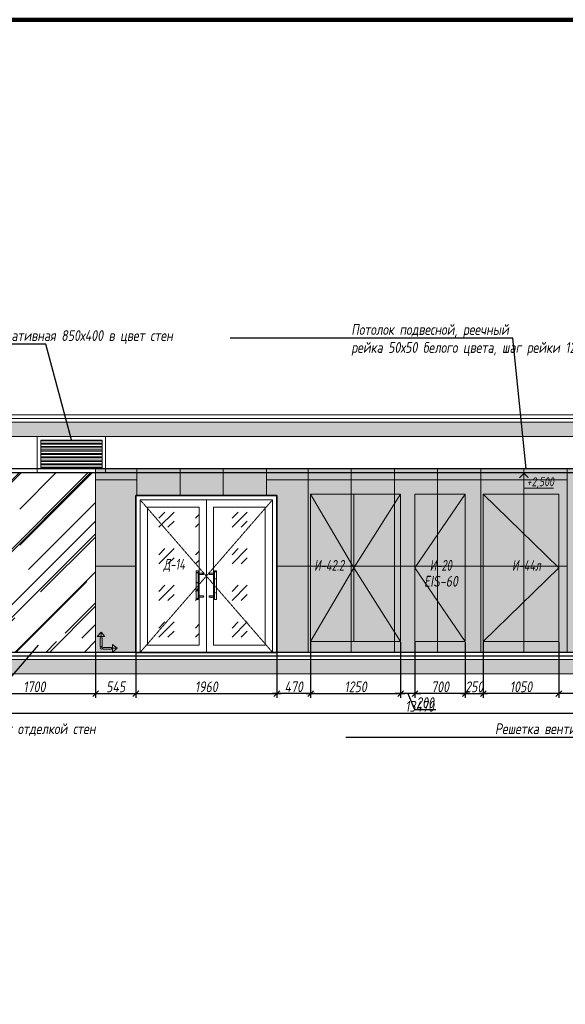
# Model space of a CAD drawing. Header units: millimetres. Extents: x -26888115 to 7466299, y -86687 to 22081.
# Tile 176 of 208: x 162931 to 170516, y 3671 to 17359. Entities that reach past the tile are written whole.
import ezdxf
from ezdxf import colors
from ezdxf.entities.mleader import LeaderData, LeaderLine
from ezdxf.math import Vec2, Vec3

# ---------------------------------------------------------------- set-up
doc = ezdxf.new("R2010")
doc.units = ezdxf.units.MM
doc.linetypes.add('( Hidden )', pattern=[0.375, 0.25, -0.125])
doc.linetypes.add('DASHDOT', pattern=[25.4, 12.7, -6.35, 0, -6.35])
doc.layers.get('Defpoints').update_dxf_attribs({"color": 31})
for name, color, linetype, lineweight in [('A-DETL-GENF', 7, 'Continuous', 5), ('meb', 26, 'Continuous', 15), ('Двери', 7, 'Continuous', 5), ('Отделка стен', 253, 'Continuous', 0), ('пот', 183, 'Continuous', 9)]:
    doc.layers.add(name, color=color, linetype=linetype, lineweight=lineweight)
for name, color, linetype, lineweight, true_color in [('dim_obm', 7, 'Continuous', 9, 0x005700), ('dim_razv', 7, 'DASHDOT', 9, 0x285228), ('pol', 7, 'Continuous', 15, 0x55666d)]:
    doc.layers.add(name, color=color, linetype=linetype, lineweight=lineweight, true_color=true_color)
doc.styles.add('fl_iso paper', font='isocpeur.ttf', dxfattribs={"width": 0.8, "oblique": 10})
doc.styles.add('In tre', font='isocpeur.ttf', dxfattribs={"width": 0.8, "oblique": 10})
doc.dimstyles.new('In tre 1_50', dxfattribs={"dimtxt": 150, "dimasz": 80, "dimexe": 60, "dimexo": 10, "dimgap": 20, "dimtad": 1, "dimdec": 0, "dimrnd": 5, "dimzin": 0, "dimdsep": 46, "dimtxsty": 'fl_iso paper', "dimblk": 'OBLIQUE', "dimcen": 0, "dimdle": 60, "dimadec": 0, "dimazin": 0, "dimtfac": 1, "dimtdec": 0, "dimtofl": 0, "dimtmove": 1, "dimatfit": 1, "dimfxl": 40, "dimtolj": 1, "dimtzin": 0, "dimarcsym": 1})
pattern_1 = [(352.5, (-99945.84, 258012.5), (100.426047, 107.214405), [0, -115.824, 0, -129.54, 0, -123.825]), (322.5, (-99945.84, 258012.5), (247.41986, 56.70328), [0, -62.484, 0, -104.394, 0, -40.005]), (282.5, (-100012.11, 258078.77), (168.099694, -167.489948), [0, -38.1, 0, -137.16, 0, -179.07]), (272.5, (-100012.1, 258078.77), (209.26523, -114.68433), [0, -19.05, 0, -89.916, 0, -102.87])]

# ---------------------------------------------------------------- blocks, each defined once
blk = doc.blocks.new('_Oblique')
at = {"color": 0, "linetype": 'ByBlock', "lineweight": -2}
blk.add_line((-0.5, -0.5), (0.5, 0.5), dxfattribs=at)
blk = doc.blocks.new('*D150')
at = {"layer": 'Defpoints', "color": 0, "linetype": 'ByBlock', "transparency": 16777216}
for p in [(164546, 8564), (166506, 8564), (166506, 7990)]:
    blk.add_point(p, dxfattribs=at)
at = {"layer": 'dim_razv', "color": 0, "linetype": 'ByBlock', "lineweight": -2, "transparency": 16777216}
for p, q in [((164546, 8554), (164546, 7930)), ((166506, 8554), (166506, 7930)), ((164486, 7990), (166566, 7990))]:
    blk.add_line(p, q, dxfattribs=at)
at = {"layer": 'dim_razv', "color": 0, "linetype": 'ByBlock', "lineweight": -2, "transparency": 16777216, "xscale": 80, "yscale": 80, "zscale": 80, "rotation": 180}
blk.add_blockref('_Oblique', (164546, 7990), dxfattribs=at)
at = {"layer": 'dim_razv', "color": 0, "linetype": 'ByBlock', "lineweight": -2, "transparency": 16777216, "xscale": 80, "yscale": 80, "zscale": 80}
blk.add_blockref('_Oblique', (166506, 7990), dxfattribs=at)
at = {"layer": 'dim_razv', "color": 0, "linetype": 'ByBlock', "transparency": 16777216, "insert": (165526, 8085), "char_height": 150, "attachment_point": 5, "style": 'fl_iso paper'}
blk.add_mtext('\\A1;1960', dxfattribs=at)
blk = doc.blocks.new('*D154')
at = {"layer": 'Defpoints', "color": 0, "linetype": 'ByBlock', "transparency": 16777216}
for p in [(161756, 8264), (175226, 8254), (175226, 7718)]:
    blk.add_point(p, dxfattribs=at)
at = {"layer": 'dim_razv', "color": 0, "linetype": 'ByBlock', "lineweight": -2, "transparency": 16777216}
for p, q in [((161756, 8254), (161756, 7658)), ((175226, 8244), (175226, 7658)), ((161696, 7718), (175286, 7718))]:
    blk.add_line(p, q, dxfattribs=at)
at = {"layer": 'dim_razv', "color": 0, "linetype": 'ByBlock', "lineweight": -2, "transparency": 16777216, "xscale": 80, "yscale": 80, "zscale": 80, "rotation": 180}
blk.add_blockref('_Oblique', (161756, 7718), dxfattribs=at)
at = {"layer": 'dim_razv', "color": 0, "linetype": 'ByBlock', "lineweight": -2, "transparency": 16777216, "xscale": 80, "yscale": 80, "zscale": 80}
blk.add_blockref('_Oblique', (175226, 7718), dxfattribs=at)
at = {"layer": 'dim_razv', "color": 0, "linetype": 'ByBlock', "transparency": 16777216, "insert": (168491, 7813), "char_height": 150, "attachment_point": 5, "style": 'fl_iso paper'}
blk.add_mtext('\\A1;13470', dxfattribs=at)
blk = doc.blocks.new('*D174')
at = {"layer": 'Defpoints', "color": 0, "linetype": 'ByBlock', "transparency": 16777216}
for p in [(162286, 8564), (163986, 8564), (163986, 7990)]:
    blk.add_point(p, dxfattribs=at)
at = {"layer": 'dim_razv', "color": 0, "linetype": 'ByBlock', "lineweight": -2, "transparency": 16777216}
for p, q in [((162286, 8554), (162286, 7930)), ((163986, 8554), (163986, 7930)), ((162226, 7990), (164046, 7990))]:
    blk.add_line(p, q, dxfattribs=at)
at = {"layer": 'dim_razv', "color": 0, "linetype": 'ByBlock', "lineweight": -2, "transparency": 16777216, "xscale": 80, "yscale": 80, "zscale": 80, "rotation": 180}
blk.add_blockref('_Oblique', (162286, 7990), dxfattribs=at)
at = {"layer": 'dim_razv', "color": 0, "linetype": 'ByBlock', "lineweight": -2, "transparency": 16777216, "xscale": 80, "yscale": 80, "zscale": 80}
blk.add_blockref('_Oblique', (163986, 7990), dxfattribs=at)
at = {"layer": 'dim_razv', "color": 0, "linetype": 'ByBlock', "transparency": 16777216, "insert": (163136, 8085), "char_height": 150, "attachment_point": 5, "style": 'fl_iso paper'}
blk.add_mtext('\\A1;1700', dxfattribs=at)
blk = doc.blocks.new('*D175')
at = {"layer": 'Defpoints', "color": 0, "linetype": 'ByBlock', "transparency": 16777216}
for p in [(163986, 8564), (164546, 8264), (164546, 7990)]:
    blk.add_point(p, dxfattribs=at)
at = {"layer": 'dim_razv', "color": 0, "linetype": 'ByBlock', "lineweight": -2, "transparency": 16777216}
for p, q in [((163986, 8554), (163986, 7930)), ((164546, 8254), (164546, 7930)), ((163926, 7990), (164606, 7990))]:
    blk.add_line(p, q, dxfattribs=at)
at = {"layer": 'dim_razv', "color": 0, "linetype": 'ByBlock', "lineweight": -2, "transparency": 16777216, "xscale": 80, "yscale": 80, "zscale": 80, "rotation": 180}
blk.add_blockref('_Oblique', (163986, 7990), dxfattribs=at)
at = {"layer": 'dim_razv', "color": 0, "linetype": 'ByBlock', "lineweight": -2, "transparency": 16777216, "xscale": 80, "yscale": 80, "zscale": 80}
blk.add_blockref('_Oblique', (164546, 7990), dxfattribs=at)
at = {"layer": 'dim_razv', "color": 0, "linetype": 'ByBlock', "transparency": 16777216, "insert": (164266, 8085), "char_height": 150, "attachment_point": 5, "style": 'fl_iso paper'}
blk.add_mtext('\\A1;545', dxfattribs=at)
blk = doc.blocks.new('*D176')
at = {"layer": 'Defpoints', "color": 0, "linetype": 'ByBlock', "transparency": 16777216}
for p in [(169126, 8714), (169376, 8714), (169376, 7990)]:
    blk.add_point(p, dxfattribs=at)
at = {"layer": 'dim_razv', "color": 0, "linetype": 'ByBlock', "lineweight": -2, "transparency": 16777216}
for p, q in [((169126, 8704), (169126, 7930)), ((169376, 8704), (169376, 7930)), ((169066, 7990), (169436, 7990))]:
    blk.add_line(p, q, dxfattribs=at)
at = {"layer": 'dim_razv', "color": 0, "linetype": 'ByBlock', "lineweight": -2, "transparency": 16777216, "xscale": 80, "yscale": 80, "zscale": 80, "rotation": 180}
blk.add_blockref('_Oblique', (169126, 7990), dxfattribs=at)
at = {"layer": 'dim_razv', "color": 0, "linetype": 'ByBlock', "lineweight": -2, "transparency": 16777216, "xscale": 80, "yscale": 80, "zscale": 80}
blk.add_blockref('_Oblique', (169376, 7990), dxfattribs=at)
at = {"layer": 'dim_razv', "color": 0, "linetype": 'ByBlock', "transparency": 16777216, "insert": (169251, 8085), "char_height": 150, "attachment_point": 5, "style": 'fl_iso paper'}
blk.add_mtext('\\A1;250', dxfattribs=at)
blk = doc.blocks.new('1')
at = {"layer": 'pol', "linetype": 'ByBlock'}
h = blk.add_hatch(color=1, dxfattribs=at)
h.paths.add_polyline_path([(35776, 73135), (35803, 73135), (35803, 73259), (35776, 73259)])
h.paths.add_polyline_path([(35790, 73275), (35843, 73275), (35790, 73338)])
h.paths.add_polyline_path([(35790, 73275), (35736, 73275), (35790, 73338)])
edge = h.paths.add_edge_path()
edge.add_arc((35790, 73111), 13.4, 0, 360)
h = blk.add_hatch(color=1, dxfattribs=at)
h.paths.add_polyline_path([(35813, 73097), (35813, 73124), (35937, 73124), (35937, 73097)])
h.paths.add_polyline_path([(35952, 73111), (35952, 73164), (36016, 73111)])
h.paths.add_polyline_path([(35952, 73111), (35952, 73057), (36016, 73111)])
at = {"layer": 'pol', "color": 1, "linetype": 'ByBlock'}
for points in [[(35790, 73275), (35736, 73275), (35790, 73338), (35790, 73275)], [(35790, 73275), (35843, 73275), (35790, 73338), (35790, 73275)], [(35952, 73111), (35952, 73164), (36016, 73111), (35952, 73111)], [(35952, 73111), (35952, 73057), (36016, 73111), (35952, 73111)]]:
    blk.add_lwpolyline(points, dxfattribs=at)
for points in [[(35776, 73135), (35803, 73135), (35803, 73259), (35776, 73259)], [(35813, 73097), (35813, 73124), (35937, 73124), (35937, 73097)]]:
    blk.add_lwpolyline(points, close=True, dxfattribs=at)
blk.add_circle((35790, 73111), 13.4, dxfattribs=at)
blk = doc.blocks.new('*D296')
at = {"layer": 'Defpoints', "color": 0, "linetype": 'ByBlock', "transparency": 16777216}
for p in [(170426, 8714), (173776, 8564), (170426, 7990)]:
    blk.add_point(p, dxfattribs=at)
at = {"layer": 'dim_razv', "color": 0, "linetype": 'ByBlock', "lineweight": -2, "transparency": 16777216}
for p, q in [((170426, 8704), (170426, 7930)), ((173776, 8554), (173776, 7930)), ((173836, 7990), (170366, 7990))]:
    blk.add_line(p, q, dxfattribs=at)
at = {"layer": 'dim_razv', "color": 0, "linetype": 'ByBlock', "lineweight": -2, "transparency": 16777216, "xscale": 80, "yscale": 80, "zscale": 80, "rotation": 180}
blk.add_blockref('_Oblique', (170426, 7990), dxfattribs=at)
at = {"layer": 'dim_razv', "color": 0, "linetype": 'ByBlock', "lineweight": -2, "transparency": 16777216, "xscale": 80, "yscale": 80, "zscale": 80}
blk.add_blockref('_Oblique', (173776, 7990), dxfattribs=at)
at = {"layer": 'dim_razv', "color": 0, "linetype": 'ByBlock', "transparency": 16777216, "insert": (172101, 8085), "char_height": 150, "attachment_point": 5, "style": 'fl_iso paper'}
blk.add_mtext('\\A1;3350', dxfattribs=at)
blk = doc.blocks.new('*D297')
at = {"layer": 'Defpoints', "color": 0, "linetype": 'ByBlock', "transparency": 16777216}
for p in [(169376, 8714), (170426, 8714), (169376, 7990)]:
    blk.add_point(p, dxfattribs=at)
at = {"layer": 'dim_razv', "color": 0, "linetype": 'ByBlock', "lineweight": -2, "transparency": 16777216}
for p, q in [((169376, 8704), (169376, 7930)), ((170426, 8704), (170426, 7930)), ((170486, 7990), (169316, 7990))]:
    blk.add_line(p, q, dxfattribs=at)
at = {"layer": 'dim_razv', "color": 0, "linetype": 'ByBlock', "lineweight": -2, "transparency": 16777216, "xscale": 80, "yscale": 80, "zscale": 80, "rotation": 180}
blk.add_blockref('_Oblique', (169376, 7990), dxfattribs=at)
at = {"layer": 'dim_razv', "color": 0, "linetype": 'ByBlock', "lineweight": -2, "transparency": 16777216, "xscale": 80, "yscale": 80, "zscale": 80}
blk.add_blockref('_Oblique', (170426, 7990), dxfattribs=at)
at = {"layer": 'dim_razv', "color": 0, "linetype": 'ByBlock', "transparency": 16777216, "insert": (169901, 8085), "char_height": 150, "attachment_point": 5, "style": 'fl_iso paper'}
blk.add_mtext('\\A1;1050', dxfattribs=at)
blk = doc.blocks.new('*D298')
at = {"layer": 'Defpoints', "color": 0, "linetype": 'ByBlock', "transparency": 16777216}
for p in [(168426, 8714), (169126, 8714), (168426, 7990)]:
    blk.add_point(p, dxfattribs=at)
at = {"layer": 'dim_razv', "color": 0, "linetype": 'ByBlock', "lineweight": -2, "transparency": 16777216}
for p, q in [((168426, 8704), (168426, 7930)), ((169126, 8704), (169126, 7930)), ((169186, 7990), (168366, 7990))]:
    blk.add_line(p, q, dxfattribs=at)
at = {"layer": 'dim_razv', "color": 0, "linetype": 'ByBlock', "lineweight": -2, "transparency": 16777216, "xscale": 80, "yscale": 80, "zscale": 80, "rotation": 180}
blk.add_blockref('_Oblique', (168426, 7990), dxfattribs=at)
at = {"layer": 'dim_razv', "color": 0, "linetype": 'ByBlock', "lineweight": -2, "transparency": 16777216, "xscale": 80, "yscale": 80, "zscale": 80}
blk.add_blockref('_Oblique', (169126, 7990), dxfattribs=at)
at = {"layer": 'dim_razv', "color": 0, "linetype": 'ByBlock', "transparency": 16777216, "insert": (168776, 8085), "char_height": 150, "attachment_point": 5, "style": 'fl_iso paper'}
blk.add_mtext('\\A1;700', dxfattribs=at)
blk = doc.blocks.new('*D299')
at = {"layer": 'Defpoints', "color": 0, "linetype": 'ByBlock', "transparency": 16777216}
for p in [(168226, 8714), (168426, 8714), (168226, 7990)]:
    blk.add_point(p, dxfattribs=at)
at = {"layer": 'dim_razv', "color": 0, "linetype": 'ByBlock', "lineweight": -2, "transparency": 16777216}
for p, q in [((168226, 8704), (168226, 7930)), ((168426, 8704), (168426, 7930)), ((168226, 7990), (168146, 7990)), ((168426, 7990), (168226, 7990)), ((168326, 7990), (168421, 7770)), ((168426, 7990), (168506, 7990)), ((168421, 7770), (168715, 7770))]:
    blk.add_line(p, q, dxfattribs=at)
at = {"layer": 'dim_razv', "color": 0, "linetype": 'ByBlock', "lineweight": -2, "transparency": 16777216, "xscale": 80, "yscale": 80, "zscale": 80}
blk.add_blockref('_Oblique', (168226, 7990), dxfattribs=at)
at = {"layer": 'dim_razv', "color": 0, "linetype": 'ByBlock', "lineweight": -2, "transparency": 16777216, "xscale": 80, "yscale": 80, "zscale": 80, "rotation": 180}
blk.add_blockref('_Oblique', (168426, 7990), dxfattribs=at)
at = {"layer": 'dim_razv', "color": 0, "linetype": 'ByBlock', "transparency": 16777216, "insert": (168568, 7865), "char_height": 150, "attachment_point": 5, "style": 'fl_iso paper'}
blk.add_mtext('\\A1;200', dxfattribs=at)
blk = doc.blocks.new('*D300')
at = {"layer": 'Defpoints', "color": 0, "linetype": 'ByBlock', "transparency": 16777216}
for p in [(166976, 8714), (166506, 8564), (166506, 7990)]:
    blk.add_point(p, dxfattribs=at)
at = {"layer": 'dim_razv', "color": 0, "linetype": 'ByBlock', "lineweight": -2, "transparency": 16777216}
for p, q in [((166976, 8704), (166976, 7930)), ((166506, 8554), (166506, 7930)), ((167036, 7990), (166446, 7990))]:
    blk.add_line(p, q, dxfattribs=at)
at = {"layer": 'dim_razv', "color": 0, "linetype": 'ByBlock', "lineweight": -2, "transparency": 16777216, "xscale": 80, "yscale": 80, "zscale": 80, "rotation": 180}
blk.add_blockref('_Oblique', (166506, 7990), dxfattribs=at)
at = {"layer": 'dim_razv', "color": 0, "linetype": 'ByBlock', "lineweight": -2, "transparency": 16777216, "xscale": 80, "yscale": 80, "zscale": 80}
blk.add_blockref('_Oblique', (166976, 7990), dxfattribs=at)
at = {"layer": 'dim_razv', "color": 0, "linetype": 'ByBlock', "transparency": 16777216, "insert": (166741, 8085), "char_height": 150, "attachment_point": 5, "style": 'fl_iso paper'}
blk.add_mtext('\\A1;470', dxfattribs=at)
blk = doc.blocks.new('*D304')
at = {"layer": 'Defpoints', "color": 0, "linetype": 'ByBlock', "transparency": 16777216}
for p in [(166976, 8714), (168226, 8714), (168226, 7990)]:
    blk.add_point(p, dxfattribs=at)
at = {"layer": 'dim_razv', "color": 0, "linetype": 'ByBlock', "lineweight": -2, "transparency": 16777216}
for p, q in [((166976, 8704), (166976, 7930)), ((168226, 8704), (168226, 7930)), ((166916, 7990), (168286, 7990))]:
    blk.add_line(p, q, dxfattribs=at)
at = {"layer": 'dim_razv', "color": 0, "linetype": 'ByBlock', "lineweight": -2, "transparency": 16777216, "xscale": 80, "yscale": 80, "zscale": 80, "rotation": 180}
blk.add_blockref('_Oblique', (166976, 7990), dxfattribs=at)
at = {"layer": 'dim_razv', "color": 0, "linetype": 'ByBlock', "lineweight": -2, "transparency": 16777216, "xscale": 80, "yscale": 80, "zscale": 80}
blk.add_blockref('_Oblique', (168226, 7990), dxfattribs=at)
at = {"layer": 'dim_razv', "color": 0, "linetype": 'ByBlock', "transparency": 16777216, "insert": (167601, 8085), "char_height": 150, "attachment_point": 5, "style": 'fl_iso paper'}
blk.add_mtext('\\A1;1250', dxfattribs=at)

msp = doc.modelspace()

# ---------------------------------------------------------------- hatches: boundary and pattern name
at = {"true_color": 0x5294a7}
h = msp.add_hatch(dxfattribs=at)
h.set_pattern_fill('AR-RROOF', color=135, scale=20, angle=45, style=0)
h.set_pattern_definition([(45, (280, 13356.9), (431.0523, 1149.4728), [7620, -1016, 2540, -508]), (45, (578.14, 14014.26), (-836.96, 118.5394), [1524, -167.64, 3048, -381]), (45, (154.28, 13841.84), (1627.2224, 2108.56414), [4064, -711.2, 2032, -508])])
h.paths.add_polyline_path([(162286, 11064), (163986, 11064), (163986, 8564), (162286, 8564)])
at = {"true_color": 0xcccccc}
h = msp.add_hatch(dxfattribs=at)
h.set_pattern_fill('AR-SAND', color=254, scale=3, angle=315)
h.set_pattern_definition(pattern_1)
h.paths.add_polyline_path([(165410.7, 9299.1), (165383.6, 9299.1), (165383.6, 9695.6), (165410.7, 9695.6)])
h = msp.add_hatch(dxfattribs=at)
h.set_pattern_fill('AR-SAND', color=254, scale=3, angle=315)
h.set_pattern_definition(pattern_1)
edge = h.paths.add_edge_path()
edge.add_line((165483.2, 9664.6), (165410.7, 9664.6))
edge.add_line((165410.7, 9664.6), (165410.7, 9645.3))
edge.add_line((165410.7, 9645.3), (165483.2, 9645.3))
edge.add_arc((165477.9, 9655), 11, 298.44951, 421.55049)
h = msp.add_hatch(dxfattribs=at)
h.set_pattern_fill('AR-SAND', color=254, scale=3, angle=315)
h.set_pattern_definition(pattern_1)
edge = h.paths.add_edge_path()
edge.add_line((165568.9, 9664.6), (165641.3, 9664.6))
edge.add_line((165641.3, 9664.6), (165641.3, 9645.3))
edge.add_line((165641.3, 9645.3), (165568.9, 9645.3))
edge.add_arc((165574.2, 9655), 11, 118.44951, 241.55049, ccw=False)
h = msp.add_hatch(dxfattribs=at)
h.set_pattern_fill('AR-SAND', color=254, scale=3, angle=315)
h.set_pattern_definition(pattern_1)
h.paths.add_polyline_path([(165641.3, 9299.1), (165668.4, 9299.1), (165668.4, 9695.6), (165641.3, 9695.6)])
h = msp.add_hatch(dxfattribs=at)
h.set_pattern_fill('AR-SAND', color=254, scale=3, angle=315)
h.set_pattern_definition(pattern_1)
edge = h.paths.add_edge_path()
edge.add_line((165483.2, 9330), (165410.7, 9330))
edge.add_line((165410.7, 9330), (165410.7, 9349.3))
edge.add_line((165410.7, 9349.3), (165483.2, 9349.3))
edge.add_arc((165477.9, 9339.7), 11, -61.55049, 61.55049, ccw=False)
h = msp.add_hatch(dxfattribs=at)
h.set_pattern_fill('AR-SAND', color=254, scale=3, angle=315)
h.set_pattern_definition(pattern_1)
edge = h.paths.add_edge_path()
edge.add_line((165568.9, 9330), (165641.3, 9330))
edge.add_line((165641.3, 9330), (165641.3, 9349.3))
edge.add_line((165641.3, 9349.3), (165568.9, 9349.3))
edge.add_arc((165574.2, 9339.7), 11, 118.44951, 241.55049)
at = {"layer": 'A-DETL-GENF'}
h = msp.add_hatch(dxfattribs=at)
h.set_pattern_fill('ANSI35', color=256, scale=20, style=0)
h.set_pattern_definition([(45, (32373.26, 722.8), (-89.80256, 89.80256), []), (45, (32463.07, 722.8), (-89.80256, 89.80256), [158.75, -31.75, 0, -31.75])])
h.paths.add_polyline_path([(154647.4, 11564), (198584.9, 11564), (198584.9, 11764), (154647.4, 11764)])
h.paths.add_polyline_path([(154647.4, 8264), (198584.9, 8264), (198584.9, 8464), (154647.4, 8464)])
at = {"layer": 'dim_obm'}
msp.add_hatch(color=256, dxfattribs=at).paths.add_polyline_path([(170009.1, 10996), (169941, 11064), (169873, 10996), (169884.5, 10984.4), (169941, 11040.9), (169997.5, 10984.4)], flags=0)
at = {"layer": 'dim_razv', "true_color": 0xeceae4, "transparency": 33554687}
h = msp.add_hatch(dxfattribs=at)
h.set_pattern_fill('AR-SAND', color=254, scale=3, angle=315)
h.paths.add_polyline_path([(155506, 8564), (155506, 11114), (162286, 11114), (162286, 8564), (161756, 8564), (161756, 10764), (160156, 10764), (160156, 8564)])
h.paths.add_polyline_path([(163986, 8564), (163986, 11114), (175456, 11114), (175456, 8564), (175226, 8564), (175226, 10764), (173776, 10764), (173776, 8564), (166506, 8564), (166506, 10744), (164546, 10744), (164546, 8564)])
h.paths.add_polyline_path([(172651, 8614), (173451, 8614), (173451, 9264), (172651, 9264)], flags=16)
h.paths.add_polyline_path([(176506, 11114), (179466, 11114), (179466, 8564), (176506, 8564)])
h.paths.add_polyline_path([(180516, 11114), (192376, 11114), (192376, 8564), (180516, 8564)])
h.paths.add_polyline_path([(182126, 9994), (182876, 9994), (182876, 8644), (182126, 8644)], flags=16)
h.paths.add_polyline_path([(194961, 9994), (195711, 9994), (195711, 8644), (194961, 8644)], flags=16)
h.paths.add_polyline_path([(193426, 11114), (196771, 11114), (196771, 8564), (193426, 8564)])
h.paths.add_polyline_path([(197821, 11114), (198076, 11114), (198076, 8564), (197821, 8564)])
at = {"layer": 'meb', "lineweight": 13, "transparency": 33554687}
h = msp.add_hatch(dxfattribs=at)
h.set_pattern_fill('ANSI32', color=256, scale=5, angle=135)
h.set_pattern_definition([(180, (-69836.067, 14314.37), (-4e-15, -47.625), []), (180, (-69851.94, 14330.247), (-4e-15, -47.625), [])])
h.paths.add_polyline_path([(163226, 11114), (164076, 11114), (164076, 11514), (163226, 11514)])
at = {"layer": 'пот', "lineweight": 0, "true_color": 0x7e9fe7}
h = msp.add_hatch(dxfattribs=at)
h.set_pattern_fill('GOST_GLASS', color=161, scale=60)
h.set_pattern_definition([(45, (420, 13356.9), (509.1169, -5e-14), [300, -420]), (45, (547.28, 13356.9), (509.1169, -5e-14), [120, -600]), (45, (420, 13484.18), (509.1169, -5e-14), [120, -600])])
h.paths.add_polyline_path([(164706, 10584), (165426, 10584), (165426, 8664), (164706, 8664)])
h.paths.add_polyline_path([(165626, 10584), (166346, 10584), (166346, 8664), (165626, 8664)])

# ---------------------------------------------------------------- linework, layer by layer
at = {"lineweight": 13}
for points in [[(154647.4, 11814), (198584.9, 11814), (198584.9, 11864), (154647.4, 11864)], [(198584.9, 11764), (154647.4, 11764), (154647.4, 11814), (198584.9, 11814)], [(154647.4, 11564), (198584.9, 11564), (198584.9, 11764), (154647.4, 11764)], [(163176, 11064), (164126, 11064), (164126, 11564), (163176, 11564)], [(163226, 11114), (164076, 11114), (164076, 11514), (163226, 11514)], [(163986, 8564), (163986, 11114), (175456, 11114), (175456, 8564), (175226, 8564), (175226, 10764), (173776, 10764), (173776, 8564), (166506, 8564), (166506, 10744), (164546, 10744), (164546, 8564)], [(162286, 11064), (163986, 11064), (163986, 8564), (162286, 8564)], [(164606, 8564), (164606, 10684), (166446, 10684), (166446, 8564)], [(164606, 10684), (165526, 10684), (165526, 8564), (164606, 8564)], [(165526, 10684), (166446, 10684), (166446, 8564), (165526, 8564)], [(166976, 8714), (166976, 10764), (168226, 10764), (168226, 8714)], [(168426, 8714), (168426, 10764), (169126, 10764), (169126, 8714)], [(169376, 8714), (169376, 10764), (170426, 10764), (170426, 8714)], [(164706, 10584), (165426, 10584), (165426, 8664), (164706, 8664)], [(165626, 10584), (166346, 10584), (166346, 8664), (165626, 8664)], [(165410.7, 9299.1), (165383.6, 9299.1), (165383.6, 9695.6), (165410.7, 9695.6)], [(165641.3, 9299.1), (165668.4, 9299.1), (165668.4, 9695.6), (165641.3, 9695.6)], [(154647.4, 8264), (198584.9, 8264), (198584.9, 8464), (154647.4, 8464)]]:
    msp.add_lwpolyline(points, close=True, dxfattribs=at)
at = {"lineweight": 30}
msp.add_lwpolyline([(198076, 11114), (155506, 11114), (155506, 11064), (198076, 11064)], close=True, dxfattribs=at)
at = {"lineweight": 35}
msp.add_lwpolyline([(164546, 8564), (164546, 10744), (166506, 10744), (166506, 8564)], close=True, dxfattribs=at)
at = {"linetype": '( Hidden )', "lineweight": 13, "ltscale": 10}
for points in [[(164606, 10684), (165526, 9624), (164606, 8564)], [(166446, 10684), (165526, 9624), (166446, 8564)]]:
    msp.add_lwpolyline(points, dxfattribs=at)
at = {"lineweight": 13}
for points in [[(165526, 10684), (165526, 8564)], [(166976, 10764), (167576, 9739), (166976, 8714)], [(167576, 10764), (167576, 8714)], [(168226, 10764), (167576, 9739), (168226, 8714)], [(169126, 10764), (168426, 9739), (169126, 8714)], [(169376, 10764), (170426, 9739), (169376, 8714)], [(198276, 8514), (198584.9, 8514), (198584.9, 8464), (154647.4, 8464), (154647.4, 8514), (155306, 8514)], [(155506, 8514), (198076, 8514)]]:
    msp.add_lwpolyline(points, dxfattribs=at)
for points in [[(165483.2, 9664.6), (165410.7, 9664.6), (165410.7, 9645.3), (165483.2, 9645.3, 0.5955342)], [(165568.9, 9664.6), (165641.3, 9664.6), (165641.3, 9645.3), (165568.9, 9645.3, -0.5955342)], [(165483.2, 9330), (165410.7, 9330), (165410.7, 9349.3), (165483.2, 9349.3, -0.5955342)], [(165568.9, 9330), (165641.3, 9330), (165641.3, 9349.3), (165568.9, 9349.3, 0.5955342)]]:
    msp.add_lwpolyline(points, format="xyb", close=True, dxfattribs=at)
at = {"lineweight": 30}
for points in [[(198076, 8564), (155506, 8564)], [(155506, 8514), (198076, 8514)]]:
    msp.add_lwpolyline(points, dxfattribs=at)
at = {"layer": 'Defpoints', "color": 1, "lineweight": 100}
msp.add_lwpolyline([(145825.4, -10016.5), (249195.3, -10016.5), (249195.3, 17359), (145825.4, 17359)], close=True, dxfattribs=at)
at = {"layer": 'dim_obm'}
msp.add_lwpolyline([(169941, 11064), (169941, 10984), (169941, 10848.5), (170352, 10848.5)], dxfattribs=at)
at = {"layer": 'Отделка стен', "transparency": 33554687}
for points in [[(164561, 10844), (164561, 11114), (164126, 11114)], [(165161, 10744), (165161, 11114), (164561, 11114), (164561, 10744)], [(165761, 10744), (165761, 11114), (165161, 11114), (165161, 10744)], [(166361, 10744), (166361, 11114), (165761, 11114), (165761, 10744)], [(166506, 10964), (166941, 10964), (166941, 11114), (166361, 11114), (166361, 10744)], [(163986, 11064), (163986, 10964), (164546, 10964)], [(164561, 10964), (163986, 10964), (163986, 9764), (164546, 9764)], [(166506, 9764), (166941, 9764), (166941, 10964), (166361, 10964)], [(164546, 9764), (163986, 9764), (163986, 8564), (164561, 8564)], [(166361, 8564), (166361, 8564), (166941, 8564), (166941, 9764), (166506, 9764)]]:
    msp.add_lwpolyline(points, dxfattribs=at)
for points in [[(166941, 11114), (166941, 10964), (167541, 10964), (167541, 11114)], [(167541, 11114), (167541, 10964), (168141, 10964), (168141, 11114)], [(168141, 11114), (168141, 10964), (168741, 10964), (168741, 11114)], [(168741, 11114), (168741, 10964), (169341, 10964), (169341, 11114)], [(169341, 11114), (169341, 10964), (169941, 10964), (169941, 11114)], [(169941, 11114), (169941, 10964), (170541, 10964), (170541, 11114)], [(166941, 10964), (166941, 9764), (167541, 9764), (167541, 10964)], [(167541, 10964), (167541, 9764), (168141, 9764), (168141, 10964)], [(168141, 10964), (168141, 9764), (168741, 9764), (168741, 10964)], [(168741, 10964), (168741, 9764), (169341, 9764), (169341, 10964)], [(169341, 10964), (169341, 9764), (169941, 9764), (169941, 10964)], [(169941, 10964), (169941, 9764), (170541, 9764), (170541, 10964)], [(166941, 9764), (166941, 8564), (167541, 8564), (167541, 9764)], [(167541, 9764), (167541, 8564), (168141, 8564), (168141, 9764)], [(168141, 9764), (168141, 8564), (168741, 8564), (168741, 9764)], [(168741, 9764), (168741, 8564), (169341, 8564), (169341, 9764)], [(169341, 9764), (169341, 8564), (169941, 8564), (169941, 9764)], [(169941, 9764), (169941, 8564), (170541, 8564), (170541, 9764)]]:
    msp.add_lwpolyline(points, close=True, dxfattribs=at)

# ---------------------------------------------------------------- block references
at = {"linetype": 'ByBlock', "xscale": 0.9938708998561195, "yscale": 0.9938708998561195, "zscale": 0.9938708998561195}
msp.add_blockref('1', (128492, -64042.3), dxfattribs=at)

# ---------------------------------------------------------------- texts
at = {"layer": 'dim_obm', "insert": (169979.4, 10997.7), "char_height": 125, "attachment_point": 1, "line_spacing_factor": 0.666667, "style": 'fl_iso paper'}
msp.add_mtext('+2,500', dxfattribs=at)
at = {"layer": 'Двери', "lineweight": 0, "char_height": 150, "attachment_point": 5, "style": 'fl_iso paper'}
for s, insert in [('{\\W0.7;Д-14}', (165078.9, 9773.4)), ('{\\W0.7;И-42.2}', (167233.1, 9773.4)), ('{\\W0.7;И-20}', (168784.9, 9773.4)), ('{\\W0.7;И-44л}', (169975.8, 9773.4))]:
    msp.add_mtext_dynamic_manual_height_columns(s, width=190.261, gutter_width=1350, heights=[0], dxfattribs=dict(at, insert=insert))
at = {"layer": 'Двери', "lineweight": 0, "insert": (168788.3, 9552.5), "char_height": 150, "width": 190.261, "attachment_point": 5, "style": 'fl_iso paper'}
msp.add_mtext('EIS-60', dxfattribs=at)

# ---------------------------------------------------------------- dimensions: what is measured, and where the dimension line sits
at = {"layer": 'dim_razv', "linetype": 'ByBlock'}
for base, p1, p2, picture, middle in [((166506, 7989.8), (166976, 8714), (166506, 8564), '*D300', (166741, 8084.8)), ((168226, 7989.8), (166976, 8714), (168226, 8714), '*D304', (167601, 8084.8)), ((168426, 7989.8), (169126, 8714), (168426, 8714), '*D298', (168776, 8084.8)), ((169376, 7989.8), (170426, 8714), (169376, 8714), '*D297', (169901, 8084.8)), ((170426, 7989.8), (173776, 8564), (170426, 8714), '*D296', (172101, 8084.8)), ((163986, 7989.8), (162286, 8564), (163986, 8564), '*D174', (163136, 8084.8)), ((166506, 7989.8), (164546, 8564), (166506, 8564), '*D150', (165526, 8084.8)), ((175226, 7717.8), (161756, 8264), (175226, 8254), '*D154', (168491, 7812.8))]:
    dim = msp.add_linear_dim(base=base, p1=p1, p2=p2, dimstyle='In tre 1_50', dxfattribs=at)
    dim.commit()
    dim.dimension.update_dxf_attribs({"geometry": picture, "text_midpoint": middle})
for base, p1, p2, picture, middle in [((168226, 7989.8), (168426, 8714), (168226, 8714), '*D299', (168440.5, 7769.8)), ((169376, 7989.8), (169126, 8714), (169376, 8714), '*D176', (169251, 7989.8))]:
    dim = msp.add_linear_dim(base=base, p1=p1, p2=p2, dimstyle='In tre 1_50', dxfattribs=at)
    dim.commit()
    dim.dimension.update_dxf_attribs({"geometry": picture, "text_midpoint": middle, "dimtype": 160})
dim = msp.add_linear_dim(base=(164546, 7989.8), p1=(163986, 8564), p2=(164546, 8264), text='545', dimstyle='In tre 1_50', dxfattribs=at)
dim.commit()
dim.dimension.update_dxf_attribs({"geometry": '*D175', "text_midpoint": (164266, 8084.8)})

# ---------------------------------------------------------------- leaders
at = {"layer": 'dim_razv', "color": 0, "linetype": 'ByBlock'}
ml = msp.add_multileader_mtext('Standard', dxfattribs=at)
ml.set_content('Потолок подвесной, реечный\\Pрейка 50х50 белого цвета, шаг рейки 120-125мм', style='In tre')
ml.set_leader_properties()
ml.build(insert=Vec2(0, 0))
ml.multileader.update_dxf_attribs({"text_left_attachment_type": 6, "text_right_attachment_type": 6, "dogleg_length": 1, "arrow_head_size": 0, "scale": 50})
ctx = ml.context
ctx.base_point, ctx.scale, ctx.char_height, ctx.arrow_head_size, ctx.landing_gap_size, ctx.plane_origin = Vec3(167536.3, 12932.2), 50, 150, 0, 4.5, Vec3(176183.4, 11137.7)
ctx.left_attachment, ctx.right_attachment = 6, 6
notes = []
notes.append((ctx, [(0, (1, 1, 0), (169788.2, 12932.2), (-1, 0), 50, [(1, [(169971, 11114)], 0, [])])]))
ctx.mtext.insert, ctx.mtext.width, ctx.mtext.defined_height, ctx.mtext.flow_direction = Vec3(167540.8, 13127.2), 2509.515, 696.6, 5
ml = msp.add_multileader_mtext('Standard', dxfattribs=at)
ml.set_content('Решетка вентиляционная декоративная 850х400 в цвет стен', style='In tre')
ml.set_leader_properties()
ml.build(insert=Vec2(0, 0))
ml.multileader.update_dxf_attribs({"text_left_attachment_type": 6, "text_right_attachment_type": 6, "dogleg_length": 1, "arrow_head_size": 0, "scale": 50})
ctx = ml.context
ctx.base_point, ctx.scale, ctx.char_height, ctx.arrow_head_size, ctx.landing_gap_size, ctx.plane_origin = Vec3(160385.8, 12847.8), 50, 150, 0, 4.5, Vec3(169956.1, 10760)
ctx.left_attachment, ctx.right_attachment = 6, 6
notes.append((ctx, [(0, (1, 1, 0), (163293.1, 12847.8), (-1, 0), 50, [(1, [(163651, 11517.5)], 0, [])])]))
ctx.mtext.insert, ctx.mtext.width, ctx.mtext.defined_height, ctx.mtext.flow_direction = Vec3(160390.3, 13042.8), 2996.732, 696.6, 5
ml = msp.add_multileader_mtext('Standard', dxfattribs=at)
ml.set_content('Зеркало на стене, выполнить в один уровень с отделкой стен', style='In tre')
ml.set_leader_properties()
ml.build(insert=Vec2(0, 0))
ml.multileader.update_dxf_attribs({"text_left_attachment_type": 6, "text_right_attachment_type": 6, "dogleg_length": 1, "arrow_head_size": 0, "scale": 50})
ctx = ml.context
ctx.base_point, ctx.scale, ctx.char_height, ctx.arrow_head_size, ctx.landing_gap_size, ctx.plane_origin = Vec3(159178.8, 7381.7), 50, 150, 0, 4.5, Vec3(168730.8, 5587.2)
ctx.left_attachment, ctx.right_attachment = 6, 6
notes.append((ctx, [(0, (1, 1, 0), (162071.4, 7381.7), (-1, 0), 20, [(1, [(163189.1, 8664)], 0, [])])]))
ctx.mtext.insert, ctx.mtext.width, ctx.mtext.defined_height, ctx.mtext.flow_direction = Vec3(159183.3, 7576.7), 3043.138, 696.6, 5
ml = msp.add_multileader_mtext('Standard', dxfattribs=at)
ml.set_content('Решетка вентиляционная декоративная 700х550 в цвет стен', style='In tre')
ml.set_leader_properties()
ml.build(insert=Vec2(0, 0))
ml.multileader.update_dxf_attribs({"text_left_attachment_type": 6, "text_right_attachment_type": 6, "dogleg_length": 1, "arrow_head_size": 0, "scale": 50})
ctx = ml.context
ctx.base_point, ctx.scale, ctx.char_height, ctx.arrow_head_size, ctx.landing_gap_size, ctx.plane_origin = Vec3(169534.2, 7381.7), 50, 150, 0, 4.5, Vec3(178397.5, 5587.2)
ctx.left_attachment, ctx.right_attachment = 6, 6
notes.append((ctx, [(0, (1, 1, 0), (172429.5, 7381.7), (-1, 0), 50, [(1, [(172835.9, 8664)], 0, [])])]))
ctx.mtext.insert, ctx.mtext.width, ctx.mtext.defined_height, ctx.mtext.flow_direction = Vec3(169538.7, 7576.7), 3043.138, 696.6, 5
for ctx, leaders in notes:
    for number, flags, end, landing, length, lines in leaders:
        leader = LeaderData()
        leader.index, (leader.has_last_leader_line, leader.has_dogleg_vector, leader.attachment_direction) = number, flags
        leader.last_leader_point, leader.dogleg_vector, leader.dogleg_length = Vec3(end), Vec3(landing), length
        for number, points, colour, breaks in lines:
            line = LeaderLine()
            line.index, line.vertices, line.color, line.breaks = number, Vec3.list(points), colors.encode_raw_color(colour), breaks
            leader.lines.append(line)
        ctx.leaders.append(leader)

doc.saveas('drawing.dxf')
